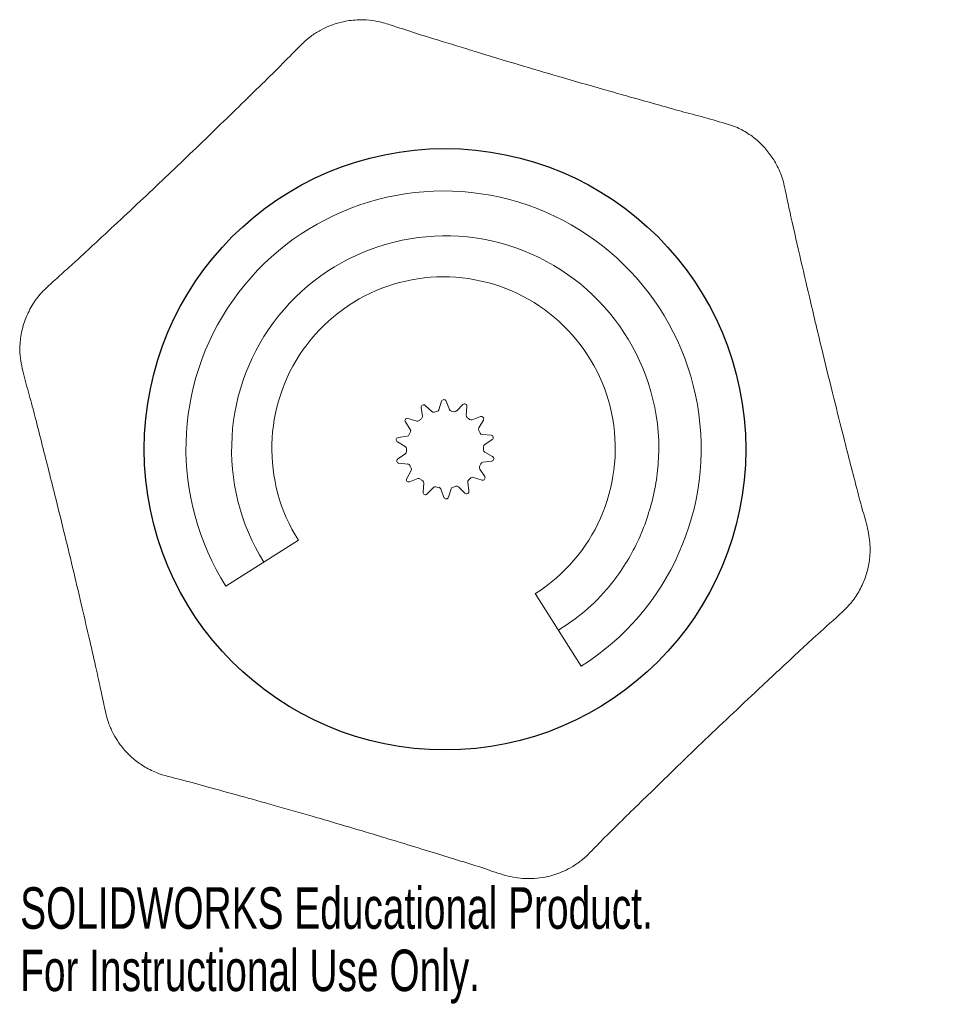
# Model space of a CAD drawing. Header units: millimetres. Extents: x -1.6 to 9.2, y -6 to 5.5.
import ezdxf

# ---------------------------------------------------------------- set-up
doc = ezdxf.new("R2010")
doc.units = ezdxf.units.MM
doc.styles.add('SLDTEXTSTYLE0', font='TXT', dxfattribs={"width": 0.7})

msp = doc.modelspace()

# ---------------------------------------------------------------- linework, layer by layer
at = {"color": 7, "linetype": 'Continuous', "lineweight": 15}
for p, q in [((3.081, 0.855), (3.067, 0.958)), ((3.113, 0.982), (3.19, 0.91)), ((3.274, 0.932), (3.306, 1.031)), ((3.358, 1.032), (3.396, 0.934)), ((3.481, 0.917), (3.552, 0.993)), ((3.6, 0.971), (3.592, 0.866)), ((2.915, 0.831), (3.015, 0.799)), ((3.661, 0.814), (3.758, 0.851)), ((3.792, 0.811), (3.739, 0.72)), ((2.941, 0.703), (2.883, 0.789)), ((2.801, 0.608), (2.905, 0.624)), ((3.778, 0.643), (3.882, 0.635)), ((3.895, 0.584), (3.808, 0.525)), ((2.881, 0.504), (2.791, 0.557)), ((2.796, 0.359), (2.883, 0.418)), ((3.81, 0.439), (3.899, 0.386)), ((2.912, 0.299), (2.809, 0.308)), ((3.75, 0.24), (3.807, 0.154)), ((3.889, 0.334), (3.785, 0.319)), ((2.899, 0.132), (2.952, 0.222)), ((3.03, 0.129), (2.933, 0.092)), ((3.776, 0.112), (3.676, 0.143)), ((3.091, -0.028), (3.099, 0.076)), ((3.21, 0.026), (3.138, -0.05)), ((3.333, -0.089), (3.295, 0.009)), ((3.417, 0.011), (3.385, -0.088)), ((3.577, -0.039), (3.501, 0.033)), ((3.609, 0.088), (3.624, -0.015)), ((0.793, -1.124), (1.638, -0.589)), ((4.932, -2.055), (4.397, -1.21))]:
    msp.add_line(p, q, dxfattribs=at)
at = {"color": 7, "linetype": 'Continuous'}
msp.add_circle((3.345, 0.471), 3.503, dxfattribs=at)
at = {"color": 7, "linetype": 'Continuous', "lineweight": 15}
msp.add_circle((3.345, 0.471), 3.503, dxfattribs=at)
for centre, radius, start, end in [((3.328, 0.48), 3, 302.3196, 212.3196), ((3.348, 0.469), 2.488, 0.1166, 211.8617), ((3.328, 0.48), 2, 302.3196, 212.3196), ((3.332, 1.022), 0.0277, 21.1666, 162.2739), ((3.094, 0.962), 0.0277, 46.8809, 187.9882), ((3.245, 0.941), 0.03, 282.0174, 342.2739), ((3.424, 0.945), 0.03, 201.1666, 260.5946), ((3.572, 0.973), 0.0277, 355.4523, 136.5596), ((2.906, 0.804), 0.0277, 72.5952, 213.7025), ((3.024, 0.828), 0.03, 252.5952, 312.0231), ((3.345, 0.471), 0.45, 127.7317, 132.0231), ((3.052, 0.851), 0.03, 307.7317, 7.9882), ((3.211, 0.932), 0.03, 226.8809, 286.3088), ((3.345, 0.471), 0.45, 102.0174, 106.3088), ((3.345, 0.471), 0.45, 76.3032, 80.5946), ((3.459, 0.938), 0.03, 256.3032, 316.5596), ((3.621, 0.864), 0.03, 175.4523, 234.8803), ((3.345, 0.471), 0.45, 50.5889, 54.8803), ((3.65, 0.842), 0.03, 230.5889, 290.8453), ((3.768, 0.825), 0.0277, 329.738, 110.8453), ((2.916, 0.686), 0.03, 333.446, 33.7025), ((3.764, 0.705), 0.03, 149.738, 209.166), ((3.345, 0.471), 0.45, 24.8746, 29.166), ((2.805, 0.581), 0.0277, 98.3095, 239.4167), ((2.901, 0.653), 0.03, 278.3095, 337.7374), ((3.345, 0.471), 0.45, 153.446, 157.7374), ((3.781, 0.673), 0.03, 204.8746, 265.131), ((3.879, 0.607), 0.0277, 304.0237, 85.131), ((2.865, 0.478), 0.03, 359.1603, 59.4167), ((3.345, 0.471), 0.45, 179.1603, 183.4517), ((3.824, 0.5), 0.03, 124.0237, 183.4517), ((3.345, 0.471), 0.45, 359.1603, 3.4517), ((3.825, 0.464), 0.03, 179.1603, 239.4167), ((2.811, 0.336), 0.0277, 124.0237, 265.131), ((2.866, 0.443), 0.03, 304.0237, 3.4517), ((3.885, 0.362), 0.0277, 278.3095, 59.4167), ((2.91, 0.27), 0.03, 24.8746, 85.131), ((3.345, 0.471), 0.45, 204.8746, 209.166), ((2.926, 0.238), 0.03, 329.738, 29.166), ((3.775, 0.257), 0.03, 153.446, 213.7025), ((3.345, 0.471), 0.45, 333.446, 337.7374), ((3.79, 0.29), 0.03, 98.3095, 157.7374), ((2.923, 0.118), 0.0277, 149.738, 290.8453), ((3.041, 0.101), 0.03, 50.5889, 110.8453), ((3.345, 0.471), 0.45, 230.5889, 234.8803), ((3.639, 0.092), 0.03, 127.7317, 187.9882), ((3.345, 0.471), 0.45, 307.7317, 312.0231), ((3.667, 0.115), 0.03, 72.5952, 132.0231), ((3.784, 0.138), 0.0277, 252.5952, 33.7025), ((3.069, 0.079), 0.03, 355.4523, 54.8803), ((3.232, 0.005), 0.03, 76.3032, 136.5596), ((3.345, 0.471), 0.45, 256.3032, 260.5946), ((3.267, -0.002), 0.03, 21.1666, 80.5946), ((3.445, 0.002), 0.03, 102.0174, 162.2739), ((3.345, 0.471), 0.45, 282.0174, 286.3088), ((3.48, 0.011), 0.03, 46.8809, 106.3088), ((3.118, -0.031), 0.0277, 175.4523, 316.5596), ((3.359, -0.079), 0.0277, 201.1666, 342.2739), ((3.596, -0.019), 0.0277, 226.8809, 7.9882)]:
    msp.add_arc(centre, radius, start, end, dxfattribs=at)
for points, knots in [([(6.751, 4.219), (6.657, 4.25), (6.473, 4.311), (6.196, 4.38), (5.932, 4.454), (5.677, 4.526), (5.431, 4.595), (5.097, 4.69), (4.687, 4.807), (4.188, 4.955), (3.718, 5.098), (3.28, 5.232), (2.95, 5.335), (2.713, 5.414), (2.548, 5.464), (2.379, 5.479), (2.223, 5.468), (2.09, 5.436), (1.985, 5.398), (1.885, 5.35), (1.774, 5.28), (1.63, 5.148), (1.448, 4.955), (1.203, 4.716), (0.942, 4.461), (0.661, 4.188), (0.376, 3.912), (0.086, 3.635), (-0.209, 3.357), (-0.502, 3.083), (-0.751, 2.851), (-0.95, 2.667), (-1.102, 2.528), (-1.25, 2.397), (-1.391, 2.264), (-1.493, 2.106), (-1.565, 1.938), (-1.602, 1.766), (-1.613, 1.57), (-1.567, 1.349), (-1.495, 1.101), (-1.426, 0.835), (-1.353, 0.55), (-1.277, 0.248), (-1.19, -0.095), (-1.094, -0.483), (-0.992, -0.904), (-0.895, -1.317), (-0.806, -1.7), (-0.732, -2.025), (-0.671, -2.298), (-0.624, -2.523), (-0.583, -2.707), (-0.52, -2.844), (-0.456, -2.948), (-0.381, -3.044), (-0.286, -3.137), (-0.164, -3.226), (0.019, -3.32), (0.279, -3.378), (0.6, -3.468), (0.964, -3.568), (1.368, -3.682), (1.777, -3.798), (2.178, -3.915), (2.55, -4.026), (2.902, -4.134), (3.225, -4.232), (3.524, -4.325), (3.797, -4.408), (4.04, -4.499), (4.248, -4.535), (4.413, -4.53), (4.534, -4.511), (4.637, -4.481), (4.735, -4.443), (4.84, -4.387), (4.976, -4.292), (5.122, -4.134), (5.31, -3.948), (5.519, -3.742), (5.766, -3.501), (6.054, -3.221), (6.376, -2.91), (6.707, -2.596), (7.005, -2.316), (7.263, -2.075), (7.478, -1.875), (7.71, -1.658), (7.923, -1.476), (8.096, -1.301), (8.187, -1.154), (8.252, -1.001), (8.29, -0.839), (8.303, -0.655), (8.271, -0.445), (8.2, -0.216), (8.133, 0.046), (8.057, 0.337), (7.965, 0.701), (7.854, 1.145), (7.723, 1.677), (7.597, 2.211), (7.474, 2.739), (7.385, 3.132), (7.32, 3.426), (7.285, 3.614), (7.214, 3.782), (7.121, 3.925), (7.016, 4.043), (6.892, 4.144), (6.798, 4.194), (6.751, 4.219)], [0, 0, 0, 0, 0.009556, 0.018714, 0.027552, 0.036075, 0.044286, 0.05219, 0.069652, 0.08553, 0.102428, 0.117167, 0.129722, 0.135869, 0.141348, 0.146218, 0.152182, 0.156421, 0.159389, 0.162924, 0.167166, 0.171981, 0.181643, 0.192833, 0.205482, 0.218352, 0.231233, 0.244001, 0.256994, 0.27027, 0.283012, 0.289877, 0.296476, 0.302816, 0.308965, 0.315037, 0.320933, 0.32659, 0.332273, 0.340127, 0.348413, 0.357265, 0.366692, 0.376703, 0.387306, 0.400837, 0.415279, 0.429327, 0.442004, 0.453309, 0.46167, 0.469058, 0.475521, 0.479828, 0.483602, 0.487252, 0.491516, 0.496379, 0.501777, 0.511151, 0.521886, 0.534006, 0.547492, 0.562342, 0.574986, 0.587833, 0.599686, 0.610529, 0.620356, 0.629834, 0.6381, 0.64531, 0.649987, 0.653949, 0.657168, 0.660296, 0.664124, 0.668603, 0.676163, 0.684728, 0.694381, 0.705038, 0.719401, 0.733789, 0.748357, 0.763263, 0.773273, 0.782736, 0.791623, 0.803907, 0.809688, 0.81532, 0.820724, 0.825955, 0.831928, 0.838775, 0.846476, 0.855173, 0.864865, 0.875549, 0.891337, 0.90892, 0.928366, 0.944238, 0.961265, 0.967203, 0.973293, 0.979687, 0.984662, 0.989735, 0.994865, 1, 1, 1, 1]), ([(5.836, 0.474), (5.832, 0.378), (5.824, 0.186), (5.769, -0.098), (5.688, -0.376), (5.576, -0.643), (5.434, -0.895), (5.239, -1.161), (4.988, -1.421), (4.771, -1.567), (4.667, -1.637)], [0, 0, 0, 0, 0.114432, 0.229289, 0.343855, 0.45846, 0.57345, 0.688018, 0.851894, 1, 1, 1, 1])]:
    msp.add_open_spline(points, degree=3, knots=knots, dxfattribs=at)

# ---------------------------------------------------------------- texts
at = {"color": 7, "linetype": 'Continuous', "char_height": 0.48336, "attachment_point": 1, "style": 'SLDTEXTSTYLE0'}
for s, insert in [('SOLIDWORKS Educational Product.', (-1.603, -4.632)), ('For Instructional Use Only.', (-1.603, -5.358))]:
    msp.add_mtext(s, dxfattribs=dict(at, insert=insert))

doc.saveas('drawing.dxf')
